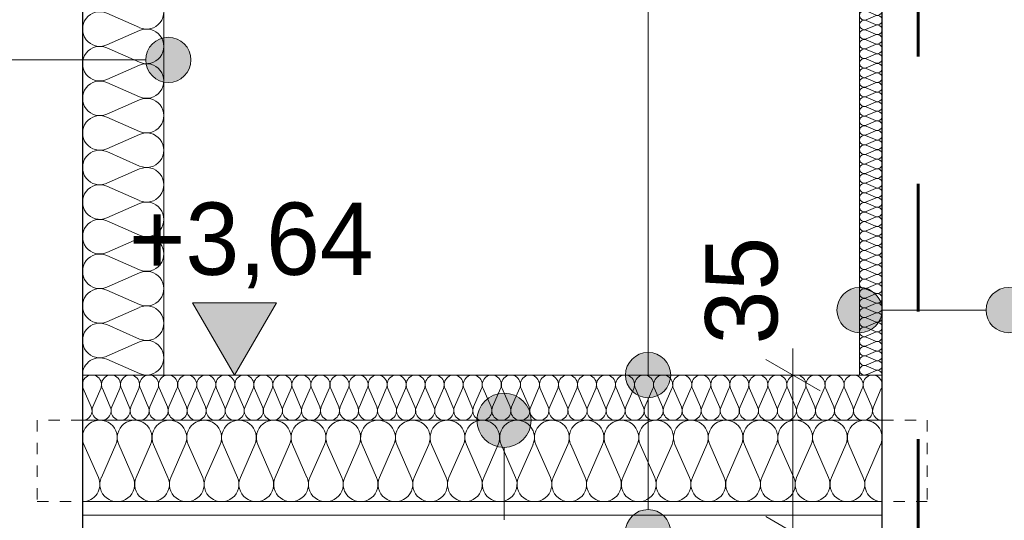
# Model space of a CAD drawing. Extents: x -723047 to -356759, y -30024 to 53940.
# Tile 51 of 121: x -639641 to -637462, y -9011 to -7903. Entities that reach past the tile are written whole.
import ezdxf

# ---------------------------------------------------------------- set-up
doc = ezdxf.new("R2010")
doc.units = 0
doc.header["$MEASUREMENT"] = 0
doc.linetypes.add('Dashed', pattern=[564.444447, 282.222223, -282.222223])
doc.linetypes.add('Hidden Line', pattern=[50, 25, -25])
for name, color, linetype in [('Arch ocieplenie', 7, 'Continuous'), ('Arch opisy', 7, 'Continuous'), ('INWENT OPISY', 7, 'Continuous'), ('INWENT WYMIARY', 7, 'Continuous')]:
    doc.layers.add(name, color=color, linetype=linetype)
for name, color, linetype, lineweight, true_color in [('Arch ocieplenie_Nr_Pióra__44', 7, 'Continuous', 13, 0x029e21), ('Arch stropy_Nr_Pióra__29', 7, 'Continuous', 9, 0x3dad99), ('Arch stropy_Nr_Pióra__44', 7, 'Continuous', 13, 0x029e21)]:
    doc.layers.add(name, color=color, linetype=linetype, lineweight=lineweight, true_color=true_color)
for name, color, linetype, lineweight in [('Arch opisy_Nr_Pióra__21', 7, 'Continuous', 9), ('INWENT KONST. DREWNIANA_Nr_Pióra__21', 7, 'Continuous', 9), ('INWENT OPISY_Nr_Pióra__21', 7, 'Continuous', 9), ('INWENT WYMIARY_Nr_Pióra__21', 7, 'Continuous', 9), ('INWENT.ŚCIANY_Nr_Pióra__1', 7, 'Continuous', 25), ('INWENT.ŚCIANY_Nr_Pióra__20', 1, 'Continuous', 60)]:
    doc.layers.add(name, color=color, linetype=linetype, lineweight=lineweight)
doc.styles.add('GENERATED_STYLE_2', font='txt')
doc.dimstyles.new('GENERATED_STYLE__2', dxfattribs={"dimtxt": 160.000002, "dimasz": 91.2, "dimexe": 0.18, "dimexo": 0, "dimgap": 0.09, "dimtad": 1, "dimdec": 0, "dimlfac": 0.1, "dimzin": 0, "dimdsep": 46, "dimtxsty": 'GENERATED_STYLE_2', "dimblk": 'ARROWHEAD_2', "dimblk1": 'ARROWHEAD_2', "dimblk2": 'ARROWHEAD_2', "dimcen": 0.09, "dimclrd": 7, "dimclre": 7, "dimclrt": 7, "dimazin": 0, "dimtfac": 1, "dimtdec": 4, "dimtmove": 0, "dimatfit": 3, "dimfxl": 0, "dimtolj": 1, "dimtzin": 0, "dimarcsym": 0})
doc.dimstyles.new('GENERATED_STYLE__3', dxfattribs={"dimtxt": 160.000002, "dimasz": 91.2, "dimexe": 0.18, "dimexo": 0, "dimgap": 0.09, "dimtad": 1, "dimdec": 0, "dimlfac": 0.1, "dimzin": 0, "dimdsep": 46, "dimtxsty": 'GENERATED_STYLE_2', "dimblk": 'ARROWHEAD_2', "dimblk1": 'ARROWHEAD_2', "dimblk2": 'ARROWHEAD_2', "dimcen": 0.09, "dimclrd": 7, "dimclre": 7, "dimclrt": 7, "dimazin": 0, "dimtfac": 1, "dimtdec": 4, "dimtmove": 2, "dimatfit": 3, "dimfxl": 0, "dimtolj": 1, "dimtzin": 0, "dimarcsym": 0})

# ---------------------------------------------------------------- blocks, each defined once
blk = doc.blocks.new('Izolacja cieplna 14_73', base_point=(-639502, -6699.6))
at = {"layer": 'Arch ocieplenie_Nr_Pióra__44', "linetype": 'Continuous'}
for p, q in [((-639375.7, -6702.8), (-639448.4, -6734.7)), ((-639448.4, -6741.1), (-639375.7, -6772.9)), ((-639375.7, -6779.4), (-639448.4, -6811.2)), ((-639448.4, -6817.6), (-639375.7, -6849.5)), ((-639375.7, -6855.9), (-639448.4, -6887.7)), ((-639448.4, -6894.2), (-639375.7, -6926)), ((-639375.7, -6932.4), (-639448.4, -6964.3)), ((-639448.4, -6970.7), (-639375.7, -7002.6)), ((-639375.7, -7009), (-639448.4, -7040.8)), ((-639448.4, -7047.3), (-639375.7, -7079.1)), ((-639375.7, -7085.5), (-639448.4, -7117.4)), ((-639448.4, -7123.8), (-639375.7, -7155.6)), ((-639375.7, -7162.1), (-639448.4, -7193.9)), ((-639448.4, -7200.3), (-639375.7, -7232.2)), ((-639375.7, -7238.6), (-639448.4, -7270.4)), ((-639448.4, -7276.9), (-639375.7, -7308.7)), ((-639375.7, -7315.1), (-639448.4, -7347)), ((-639448.4, -7353.4), (-639375.7, -7385.2)), ((-639375.7, -7391.7), (-639448.4, -7423.5)), ((-639448.4, -7429.9), (-639375.7, -7461.8)), ((-639375.7, -7468.2), (-639448.4, -7500.1)), ((-639448.4, -7506.5), (-639375.7, -7538.3)), ((-639375.7, -7544.8), (-639448.4, -7576.6)), ((-639448.4, -7583), (-639375.7, -7614.9)), ((-639375.7, -7621.3), (-639448.4, -7653.1)), ((-639448.4, -7659.6), (-639375.7, -7691.4)), ((-639375.7, -7697.8), (-639448.4, -7729.7)), ((-639448.4, -7736.1), (-639375.7, -7767.9)), ((-639375.7, -7774.4), (-639448.4, -7806.2)), ((-639448.4, -7812.6), (-639375.7, -7844.5)), ((-639375.7, -7850.9), (-639448.4, -7882.7)), ((-639448.4, -7889.2), (-639375.7, -7921)), ((-639375.7, -7927.4), (-639448.4, -7959.3)), ((-639448.4, -7965.7), (-639375.7, -7997.6)), ((-639375.7, -8004), (-639448.4, -8035.8)), ((-639448.4, -8042.3), (-639375.7, -8074.1)), ((-639375.7, -8080.5), (-639448.4, -8112.4)), ((-639448.4, -8118.8), (-639375.7, -8150.6)), ((-639375.7, -8157.1), (-639448.4, -8188.9)), ((-639448.4, -8195.3), (-639375.7, -8227.2)), ((-639375.7, -8233.6), (-639448.4, -8265.4)), ((-639448.4, -8271.9), (-639375.7, -8303.7)), ((-639375.7, -8310.1), (-639448.4, -8342)), ((-639448.4, -8348.4), (-639375.7, -8380.2)), ((-639375.7, -8386.7), (-639448.4, -8418.5)), ((-639448.4, -8424.9), (-639375.7, -8456.8)), ((-639375.7, -8463.2), (-639448.4, -8495.1)), ((-639448.4, -8501.5), (-639375.7, -8533.3)), ((-639375.7, -8539.8), (-639448.4, -8571.6)), ((-639448.4, -8578), (-639375.7, -8609.9)), ((-639375.7, -8616.3), (-639448.4, -8648.1)), ((-639448.4, -8654.6), (-639375.7, -8686.4))]:
    blk.add_line(p, q, dxfattribs=at)
for centre, start_param, end_param in [((-639463.8, -6699.6), 3.141593, 5.125182), ((-639360.3, -6737.9), 4.299595, 8.266775), ((-639463.8, -6776.2), 1.158004, 5.125183), ((-639360.3, -6814.4), 4.299595, 8.266775), ((-639463.8, -6852.7), 1.158004, 5.125183), ((-639360.3, -6891), 4.299595, 8.266775), ((-639463.8, -6929.2), 1.158004, 5.125183), ((-639360.3, -6967.5), 4.299595, 8.266775), ((-639463.8, -7005.8), 1.158004, 5.125183), ((-639360.3, -7044), 4.299595, 8.266775), ((-639463.8, -7082.3), 1.158004, 5.125183), ((-639360.3, -7120.6), 4.299595, 8.266775), ((-639463.8, -7158.8), 1.158004, 5.125183), ((-639360.3, -7197.1), 4.299595, 8.266775), ((-639463.8, -7235.4), 1.158004, 5.125183), ((-639360.3, -7273.7), 4.299595, 8.266775), ((-639463.8, -7311.9), 1.158004, 5.125183), ((-639360.3, -7350.2), 4.299595, 8.266775), ((-639463.8, -7388.5), 1.158004, 5.125183), ((-639360.3, -7426.7), 4.299595, 8.266775), ((-639463.8, -7465), 1.158004, 5.125183), ((-639360.3, -7503.3), 4.299595, 8.266775), ((-639463.8, -7541.5), 1.158004, 5.125183), ((-639360.3, -7579.8), 4.299595, 8.266775), ((-639463.8, -7618.1), 1.158004, 5.125183), ((-639360.3, -7656.3), 4.299595, 8.266775), ((-639463.8, -7694.6), 1.158004, 5.125183), ((-639360.3, -7732.9), 4.299595, 8.266775), ((-639463.8, -7771.2), 1.158004, 5.125183), ((-639360.3, -7809.4), 4.299595, 8.266775), ((-639463.8, -7847.7), 1.158004, 5.125183), ((-639360.3, -7886), 4.299595, 8.266775), ((-639463.8, -7924.2), 1.158004, 5.125183), ((-639360.3, -7962.5), 4.299595, 8.266775), ((-639463.8, -8000.8), 1.158004, 5.125183), ((-639360.3, -8039), 4.299595, 8.266775), ((-639463.8, -8077.3), 1.158004, 5.125183), ((-639360.3, -8115.6), 4.299595, 8.266775), ((-639463.8, -8153.8), 1.158004, 5.125183), ((-639360.3, -8192.1), 4.299595, 8.266775), ((-639463.8, -8230.4), 1.158004, 5.125183), ((-639360.3, -8268.7), 4.299595, 8.266775), ((-639463.8, -8306.9), 1.158004, 5.125183), ((-639360.3, -8345.2), 4.299595, 8.266775), ((-639463.8, -8383.5), 1.158004, 5.125183), ((-639360.3, -8421.7), 4.299595, 8.266775), ((-639463.8, -8460), 1.158004, 5.125183), ((-639360.3, -8498.3), 4.299595, 8.266775), ((-639463.8, -8536.5), 1.158004, 5.125183), ((-639360.3, -8574.8), 4.299595, 8.266775), ((-639463.8, -8613.1), 1.158004, 5.125183), ((-639360.3, -8651.3), 4.299595, 8.266775), ((-639463.8, -8689.6), 1.158004, 3.141593)]:
    blk.add_ellipse(centre, major_axis=(38.3, 0), ratio=0.999665, start_param=start_param, end_param=end_param, dxfattribs=at)
blk = doc.blocks.new('Izolacja cieplna 14_74', base_point=(-639502, -8789.6))
at = {"layer": 'Arch ocieplenie_Nr_Pióra__44', "linetype": 'Continuous'}
for p, q in [((-639500.3, -8719.4), (-639482.7, -8759.8)), ((-639479.2, -8759.8), (-639461.7, -8719.4)), ((-639458.1, -8719.4), (-639440.6, -8759.8)), ((-639437.1, -8759.8), (-639419.5, -8719.4)), ((-639416, -8719.4), (-639398.5, -8759.8)), ((-639394.9, -8759.8), (-639377.4, -8719.4)), ((-639373.8, -8719.4), (-639356.3, -8759.8)), ((-639352.8, -8759.8), (-639335.2, -8719.4)), ((-639331.7, -8719.4), (-639314.2, -8759.8)), ((-639310.6, -8759.8), (-639293.1, -8719.4)), ((-639289.6, -8719.4), (-639272, -8759.8)), ((-639268.5, -8759.8), (-639251, -8719.4)), ((-639247.4, -8719.4), (-639229.9, -8759.8)), ((-639226.3, -8759.8), (-639208.8, -8719.4)), ((-639205.3, -8719.4), (-639187.7, -8759.8)), ((-639184.2, -8759.8), (-639166.7, -8719.4)), ((-639163.1, -8719.4), (-639145.6, -8759.8)), ((-639142.1, -8759.8), (-639124.5, -8719.4)), ((-639121, -8719.4), (-639103.5, -8759.8)), ((-639099.9, -8759.8), (-639082.4, -8719.4)), ((-639078.8, -8719.4), (-639061.3, -8759.8)), ((-639057.8, -8759.8), (-639040.2, -8719.4)), ((-639036.7, -8719.4), (-639019.2, -8759.8)), ((-639015.6, -8759.8), (-638998.1, -8719.4)), ((-638994.6, -8719.4), (-638977, -8759.8)), ((-638973.5, -8759.8), (-638956, -8719.4)), ((-638952.4, -8719.4), (-638934.9, -8759.8)), ((-638931.3, -8759.8), (-638913.8, -8719.4)), ((-638910.3, -8719.4), (-638892.7, -8759.8)), ((-638889.2, -8759.8), (-638871.7, -8719.4)), ((-638868.1, -8719.4), (-638850.6, -8759.8)), ((-638847.1, -8759.8), (-638829.5, -8719.4)), ((-638826, -8719.4), (-638808.5, -8759.8)), ((-638804.9, -8759.8), (-638787.4, -8719.4)), ((-638783.8, -8719.4), (-638766.3, -8759.8)), ((-638762.8, -8759.8), (-638745.2, -8719.4)), ((-638741.7, -8719.4), (-638724.2, -8759.8)), ((-638720.6, -8759.8), (-638703.1, -8719.4)), ((-638699.6, -8719.4), (-638682, -8759.8)), ((-638678.5, -8759.8), (-638661, -8719.4)), ((-638657.4, -8719.4), (-638639.9, -8759.8)), ((-638636.3, -8759.8), (-638618.8, -8719.4)), ((-638615.3, -8719.4), (-638597.7, -8759.8)), ((-638594.2, -8759.8), (-638576.7, -8719.4)), ((-638573.1, -8719.4), (-638555.6, -8759.8)), ((-638552.1, -8759.8), (-638534.5, -8719.4)), ((-638531, -8719.4), (-638513.5, -8759.8)), ((-638509.9, -8759.8), (-638492.4, -8719.4)), ((-638488.8, -8719.4), (-638471.3, -8759.8)), ((-638467.8, -8759.8), (-638450.2, -8719.4)), ((-638446.7, -8719.4), (-638429.2, -8759.8)), ((-638425.6, -8759.8), (-638408.1, -8719.4)), ((-638404.6, -8719.4), (-638387, -8759.8)), ((-638383.5, -8759.8), (-638366, -8719.4)), ((-638362.4, -8719.4), (-638344.9, -8759.8)), ((-638341.3, -8759.8), (-638323.8, -8719.4)), ((-638320.3, -8719.4), (-638302.7, -8759.8)), ((-638299.2, -8759.8), (-638281.7, -8719.4)), ((-638278.1, -8719.4), (-638260.6, -8759.8)), ((-638257.1, -8759.8), (-638239.5, -8719.4)), ((-638236, -8719.4), (-638218.5, -8759.8)), ((-638214.9, -8759.8), (-638197.4, -8719.4)), ((-638193.8, -8719.4), (-638176.3, -8759.8)), ((-638172.8, -8759.8), (-638155.2, -8719.4)), ((-638151.7, -8719.4), (-638134.2, -8759.8)), ((-638130.6, -8759.8), (-638113.1, -8719.4)), ((-638109.6, -8719.4), (-638092, -8759.8)), ((-638088.5, -8759.8), (-638071, -8719.4)), ((-638067.4, -8719.4), (-638049.9, -8759.8)), ((-638046.3, -8759.8), (-638028.8, -8719.4)), ((-638025.3, -8719.4), (-638007.7, -8759.8)), ((-638004.2, -8759.8), (-637986.7, -8719.4)), ((-637983.1, -8719.4), (-637965.6, -8759.8)), ((-637962.1, -8759.8), (-637944.5, -8719.4)), ((-637941, -8719.4), (-637923.5, -8759.8)), ((-637919.9, -8759.8), (-637902.4, -8719.4)), ((-637898.8, -8719.4), (-637881.3, -8759.8)), ((-637877.8, -8759.8), (-637860.2, -8719.4)), ((-637856.7, -8719.4), (-637839.2, -8759.8)), ((-637835.6, -8759.8), (-637818.1, -8719.4)), ((-637814.6, -8719.4), (-637797, -8759.8)), ((-637793.5, -8759.8), (-637776, -8719.4)), ((-637772.4, -8719.4), (-637754.9, -8759.8)), ((-637751.3, -8759.8), (-637733.8, -8719.4))]:
    blk.add_line(p, q, dxfattribs=at)
for centre, start_param, end_param in [((-639481, -8710.9), 4.299595, 8.266775), ((-639438.8, -8710.9), 4.299595, 8.266775), ((-639396.7, -8710.9), 4.299595, 8.266775), ((-639354.5, -8710.9), 4.299595, 8.266775), ((-639312.4, -8710.9), 4.299595, 8.266775), ((-639270.3, -8710.9), 4.299595, 8.266775), ((-639228.1, -8710.9), 4.299595, 8.266775), ((-639186, -8710.9), 4.299595, 8.266775), ((-639143.8, -8710.9), 4.299595, 8.266775), ((-639101.7, -8710.9), 4.299595, 8.266775), ((-639059.5, -8710.9), 4.299595, 8.266775), ((-639017.4, -8710.9), 4.299595, 8.266775), ((-638975.3, -8710.9), 4.299595, 8.266775), ((-638933.1, -8710.9), 4.299595, 8.266775), ((-638891, -8710.9), 4.299595, 8.266775), ((-638848.8, -8710.9), 4.299595, 8.266775), ((-638806.7, -8710.9), 4.299595, 8.266775), ((-638764.5, -8710.9), 4.299595, 8.266775), ((-638722.4, -8710.9), 4.299595, 8.266775), ((-638680.3, -8710.9), 4.299595, 8.266775), ((-638638.1, -8710.9), 4.299595, 8.266775), ((-638596, -8710.9), 4.299595, 8.266775), ((-638553.8, -8710.9), 4.299595, 8.266775), ((-638511.7, -8710.9), 4.299595, 8.266775), ((-638469.5, -8710.9), 4.299595, 8.266775), ((-638427.4, -8710.9), 4.299595, 8.266775), ((-638385.3, -8710.9), 4.299595, 8.266775), ((-638343.1, -8710.9), 4.299595, 8.266775), ((-638301, -8710.9), 4.299595, 8.266775), ((-638258.8, -8710.9), 4.299595, 8.266775), ((-638216.7, -8710.9), 4.299595, 8.266775), ((-638174.5, -8710.9), 4.299595, 8.266775), ((-638132.4, -8710.9), 4.299595, 8.266775), ((-638090.3, -8710.9), 4.299595, 8.266775), ((-638048.1, -8710.9), 4.299595, 8.266775), ((-638006, -8710.9), 4.299595, 8.266775), ((-637963.8, -8710.9), 4.299595, 8.266775), ((-637921.7, -8710.9), 4.299595, 8.266775), ((-637879.5, -8710.9), 4.299595, 8.266775), ((-637837.4, -8710.9), 4.299595, 8.266775), ((-637795.3, -8710.9), 4.299595, 8.266775), ((-637753.1, -8710.9), 4.299595, 8.266775), ((-639502, -8768.4), 3.141593, 5.125182), ((-639459.9, -8768.4), 1.158004, 5.125183), ((-639417.8, -8768.4), 1.158004, 5.125183), ((-639375.6, -8768.4), 1.158004, 5.125183), ((-639333.5, -8768.4), 1.158004, 5.125183), ((-639291.3, -8768.4), 1.158004, 5.125183), ((-639249.2, -8768.4), 1.158004, 5.125183), ((-639207, -8768.4), 1.158004, 5.125183), ((-639164.9, -8768.4), 1.158004, 5.125183), ((-639122.8, -8768.4), 1.158004, 5.125183), ((-639080.6, -8768.4), 1.158004, 5.125183), ((-639038.5, -8768.4), 1.158004, 5.125183), ((-638996.3, -8768.4), 1.158004, 5.125183), ((-638954.2, -8768.4), 1.158004, 5.125183), ((-638912, -8768.4), 1.158004, 5.125183), ((-638869.9, -8768.4), 1.158004, 5.125183), ((-638827.8, -8768.4), 1.158004, 5.125183), ((-638785.6, -8768.4), 1.158004, 5.125183), ((-638743.5, -8768.4), 1.158004, 5.125183), ((-638701.3, -8768.4), 1.158004, 5.125183), ((-638659.2, -8768.4), 1.158004, 5.125183), ((-638617, -8768.4), 1.158004, 5.125183), ((-638574.9, -8768.4), 1.158004, 5.125183), ((-638532.8, -8768.4), 1.158004, 5.125183), ((-638490.6, -8768.4), 1.158004, 5.125183), ((-638448.5, -8768.4), 1.158004, 5.125183), ((-638406.3, -8768.4), 1.158004, 5.125183), ((-638364.2, -8768.4), 1.158004, 5.125183), ((-638322, -8768.4), 1.158004, 5.125183), ((-638279.9, -8768.4), 1.158004, 5.125183), ((-638237.8, -8768.4), 1.158004, 5.125183), ((-638195.6, -8768.4), 1.158004, 5.125183), ((-638153.5, -8768.4), 1.158004, 5.125183), ((-638111.3, -8768.4), 1.158004, 5.125183), ((-638069.2, -8768.4), 1.158004, 5.125183), ((-638027, -8768.4), 1.158004, 5.125183), ((-637984.9, -8768.4), 1.158004, 5.125183), ((-637942.8, -8768.4), 1.158004, 5.125183), ((-637900.6, -8768.4), 1.158004, 5.125183), ((-637858.5, -8768.4), 1.158004, 5.125183), ((-637816.3, -8768.4), 1.158004, 5.125183), ((-637774.2, -8768.4), 1.158004, 5.125183), ((-637732, -8768.4), 1.158004, 3.141593)]:
    blk.add_ellipse(centre, major_axis=(0, 21.3), ratio=0.990766, start_param=start_param, end_param=end_param, dxfattribs=at)
blk = doc.blocks.new('Izolacja cieplna 14_75', base_point=(-639502, -8969.6))
at = {"layer": 'Arch ocieplenie_Nr_Pióra__44', "linetype": 'Continuous'}
for p, q in [((-639498.8, -8843.3), (-639466.8, -8916)), ((-639460.3, -8916), (-639428.3, -8843.3)), ((-639421.9, -8843.3), (-639389.8, -8916)), ((-639383.4, -8916), (-639351.4, -8843.3)), ((-639344.9, -8843.3), (-639312.9, -8916)), ((-639306.4, -8916), (-639274.4, -8843.3)), ((-639267.9, -8843.3), (-639235.9, -8916)), ((-639229.5, -8916), (-639197.5, -8843.3)), ((-639191, -8843.3), (-639159, -8916)), ((-639152.5, -8916), (-639120.5, -8843.3)), ((-639114, -8843.3), (-639082, -8916)), ((-639075.6, -8916), (-639043.5, -8843.3)), ((-639037.1, -8843.3), (-639005.1, -8916)), ((-638998.6, -8916), (-638966.6, -8843.3)), ((-638960.1, -8843.3), (-638928.1, -8916)), ((-638921.6, -8916), (-638889.6, -8843.3)), ((-638883.2, -8843.3), (-638851.1, -8916)), ((-638844.7, -8916), (-638812.7, -8843.3)), ((-638806.2, -8843.3), (-638774.2, -8916)), ((-638767.7, -8916), (-638735.7, -8843.3)), ((-638729.3, -8843.3), (-638697.2, -8916)), ((-638690.8, -8916), (-638658.8, -8843.3)), ((-638652.3, -8843.3), (-638620.3, -8916)), ((-638613.8, -8916), (-638581.8, -8843.3)), ((-638575.3, -8843.3), (-638543.3, -8916)), ((-638536.9, -8916), (-638504.8, -8843.3)), ((-638498.4, -8843.3), (-638466.4, -8916)), ((-638459.9, -8916), (-638427.9, -8843.3)), ((-638421.4, -8843.3), (-638389.4, -8916)), ((-638382.9, -8916), (-638350.9, -8843.3)), ((-638344.5, -8843.3), (-638312.5, -8916)), ((-638306, -8916), (-638274, -8843.3)), ((-638267.5, -8843.3), (-638235.5, -8916)), ((-638229, -8916), (-638197, -8843.3)), ((-638190.6, -8843.3), (-638158.5, -8916)), ((-638152.1, -8916), (-638120.1, -8843.3)), ((-638113.6, -8843.3), (-638081.6, -8916)), ((-638075.1, -8916), (-638043.1, -8843.3)), ((-638036.6, -8843.3), (-638004.6, -8916)), ((-637998.2, -8916), (-637966.2, -8843.3)), ((-637959.7, -8843.3), (-637927.7, -8916)), ((-637921.2, -8916), (-637889.2, -8843.3)), ((-637882.7, -8843.3), (-637850.7, -8916)), ((-637844.3, -8916), (-637812.2, -8843.3)), ((-637805.8, -8843.3), (-637773.8, -8916)), ((-637767.3, -8916), (-637735.3, -8843.3))]:
    blk.add_line(p, q, dxfattribs=at)
for centre, start_param, end_param in [((-639463.6, -8827.9), 5.870392, 9.837571), ((-639386.6, -8827.9), 5.870392, 9.837571), ((-639309.7, -8827.9), 5.870392, 9.837571), ((-639232.7, -8827.9), 5.870392, 9.837571), ((-639155.7, -8827.9), 5.870392, 9.837571), ((-639078.8, -8827.9), 5.870392, 9.837571), ((-639001.8, -8827.9), 5.870392, 9.837571), ((-638924.9, -8827.9), 5.870392, 9.837571), ((-638847.9, -8827.9), 5.870392, 9.837571), ((-638771, -8827.9), 5.870392, 9.837571), ((-638694, -8827.9), 5.870392, 9.837571), ((-638617, -8827.9), 5.870392, 9.837571), ((-638540.1, -8827.9), 5.870392, 9.837571), ((-638463.1, -8827.9), 5.870392, 9.837571), ((-638386.2, -8827.9), 5.870392, 9.837571), ((-638309.2, -8827.9), 5.870392, 9.837571), ((-638232.3, -8827.9), 5.870392, 9.837571), ((-638155.3, -8827.9), 5.870392, 9.837571), ((-638078.4, -8827.9), 5.870392, 9.837571), ((-638001.4, -8827.9), 5.870392, 9.837571), ((-637924.4, -8827.9), 5.870392, 9.837571), ((-637847.5, -8827.9), 5.870392, 9.837571), ((-637770.5, -8827.9), 5.870392, 9.837571), ((-639502, -8931.3), 4.712389, 6.695979), ((-639425.1, -8931.3), 2.7288, 6.695979), ((-639348.1, -8931.3), 2.7288, 6.695979), ((-639271.2, -8931.3), 2.7288, 6.695979), ((-639194.2, -8931.3), 2.7288, 6.695979), ((-639117.3, -8931.3), 2.7288, 6.695979), ((-639040.3, -8931.3), 2.7288, 6.695979), ((-638963.4, -8931.3), 2.7288, 6.695979), ((-638886.4, -8931.3), 2.7288, 6.695979), ((-638809.4, -8931.3), 2.7288, 6.695979), ((-638732.5, -8931.3), 2.7288, 6.695979), ((-638655.5, -8931.3), 2.7288, 6.695979), ((-638578.6, -8931.3), 2.7288, 6.695979), ((-638501.6, -8931.3), 2.7288, 6.695979), ((-638424.7, -8931.3), 2.7288, 6.695979), ((-638347.7, -8931.3), 2.7288, 6.695979), ((-638270.7, -8931.3), 2.7288, 6.695979), ((-638193.8, -8931.3), 2.7288, 6.695979), ((-638116.8, -8931.3), 2.7288, 6.695979), ((-638039.9, -8931.3), 2.7288, 6.695979), ((-637962.9, -8931.3), 2.7288, 6.695979), ((-637886, -8931.3), 2.7288, 6.695979), ((-637809, -8931.3), 2.7288, 6.695979), ((-637732, -8931.3), 2.7288, 4.712389)]:
    blk.add_ellipse(centre, major_axis=(38.5, 0), ratio=0.994901, start_param=start_param, end_param=end_param, dxfattribs=at)
blk = doc.blocks.new('Izolacja cieplna 14_76', base_point=(-637732, -6779.6))
at = {"layer": 'Arch ocieplenie_Nr_Pióra__44', "linetype": 'Continuous'}
for p, q in [((-637767.1, -6780.5), (-637746.9, -6789.3)), ((-637746.9, -6791.1), (-637767.1, -6799.9)), ((-637767.1, -6801.7), (-637746.9, -6810.6)), ((-637746.9, -6812.3), (-637767.1, -6821.2)), ((-637767.1, -6823), (-637746.9, -6831.8)), ((-637746.9, -6833.6), (-637767.1, -6842.4)), ((-637767.1, -6844.2), (-637746.9, -6853)), ((-637746.9, -6854.8), (-637767.1, -6863.6)), ((-637767.1, -6865.4), (-637746.9, -6874.2)), ((-637746.9, -6876), (-637767.1, -6884.8)), ((-637767.1, -6886.6), (-637746.9, -6895.4)), ((-637746.9, -6897.2), (-637767.1, -6906.1)), ((-637767.1, -6907.8), (-637746.9, -6916.7)), ((-637746.9, -6918.5), (-637767.1, -6927.3)), ((-637767.1, -6929.1), (-637746.9, -6937.9)), ((-637746.9, -6939.7), (-637767.1, -6948.5)), ((-637767.1, -6950.3), (-637746.9, -6959.1)), ((-637746.9, -6960.9), (-637767.1, -6969.7)), ((-637767.1, -6971.5), (-637746.9, -6980.3)), ((-637746.9, -6982.1), (-637767.1, -6990.9)), ((-637767.1, -6992.7), (-637746.9, -7001.6)), ((-637746.9, -7003.3), (-637767.1, -7012.2)), ((-637767.1, -7014), (-637746.9, -7022.8)), ((-637746.9, -7024.6), (-637767.1, -7033.4)), ((-637767.1, -7035.2), (-637746.9, -7044)), ((-637746.9, -7045.8), (-637767.1, -7054.6)), ((-637767.1, -7056.4), (-637746.9, -7065.2)), ((-637746.9, -7067), (-637767.1, -7075.8)), ((-637767.1, -7077.6), (-637746.9, -7086.4)), ((-637746.9, -7088.2), (-637767.1, -7097.1)), ((-637767.1, -7098.8), (-637746.9, -7107.7)), ((-637746.9, -7109.5), (-637767.1, -7118.3)), ((-637767.1, -7120.1), (-637746.9, -7128.9)), ((-637746.9, -7130.7), (-637767.1, -7139.5)), ((-637767.1, -7141.3), (-637746.9, -7150.1)), ((-637746.9, -7151.9), (-637767.1, -7160.7)), ((-637767.1, -7162.5), (-637746.9, -7171.3)), ((-637746.9, -7173.1), (-637767.1, -7181.9)), ((-637767.1, -7183.7), (-637746.9, -7192.6)), ((-637746.9, -7194.3), (-637767.1, -7203.2)), ((-637767.1, -7205), (-637746.9, -7213.8)), ((-637746.9, -7215.6), (-637767.1, -7224.4)), ((-637767.1, -7226.2), (-637746.9, -7235)), ((-637746.9, -7236.8), (-637767.1, -7245.6)), ((-637767.1, -7247.4), (-637746.9, -7256.2)), ((-637746.9, -7258), (-637767.1, -7266.8)), ((-637767.1, -7268.6), (-637746.9, -7277.4)), ((-637746.9, -7279.2), (-637767.1, -7288.1)), ((-637767.1, -7289.8), (-637746.9, -7298.7)), ((-637746.9, -7300.5), (-637767.1, -7309.3)), ((-637767.1, -7311.1), (-637746.9, -7319.9)), ((-637746.9, -7321.7), (-637767.1, -7330.5)), ((-637767.1, -7332.3), (-637746.9, -7341.1)), ((-637746.9, -7342.9), (-637767.1, -7351.7)), ((-637767.1, -7353.5), (-637746.9, -7362.3)), ((-637746.9, -7364.1), (-637767.1, -7372.9)), ((-637767.1, -7374.7), (-637746.9, -7383.6)), ((-637746.9, -7385.3), (-637767.1, -7394.2)), ((-637767.1, -7396), (-637746.9, -7404.8)), ((-637746.9, -7406.6), (-637767.1, -7415.4)), ((-637767.1, -7417.2), (-637746.9, -7426)), ((-637746.9, -7427.8), (-637767.1, -7436.6)), ((-637767.1, -7438.4), (-637746.9, -7447.2)), ((-637746.9, -7449), (-637767.1, -7457.8)), ((-637767.1, -7459.6), (-637746.9, -7468.4)), ((-637746.9, -7470.2), (-637767.1, -7479.1)), ((-637767.1, -7480.8), (-637746.9, -7489.7)), ((-637746.9, -7491.5), (-637767.1, -7500.3)), ((-637767.1, -7502.1), (-637746.9, -7510.9)), ((-637746.9, -7512.7), (-637767.1, -7521.5)), ((-637767.1, -7523.3), (-637746.9, -7532.1)), ((-637746.9, -7533.9), (-637767.1, -7542.7)), ((-637767.1, -7544.5), (-637746.9, -7553.3)), ((-637746.9, -7555.1), (-637767.1, -7563.9)), ((-637767.1, -7565.7), (-637746.9, -7574.6)), ((-637746.9, -7576.3), (-637767.1, -7585.2)), ((-637767.1, -7587), (-637746.9, -7595.8)), ((-637746.9, -7597.6), (-637767.1, -7606.4)), ((-637767.1, -7608.2), (-637746.9, -7617)), ((-637746.9, -7618.8), (-637767.1, -7627.6)), ((-637767.1, -7629.4), (-637746.9, -7638.2)), ((-637746.9, -7640), (-637767.1, -7648.8)), ((-637767.1, -7650.6), (-637746.9, -7659.4)), ((-637746.9, -7661.2), (-637767.1, -7670.1)), ((-637767.1, -7671.8), (-637746.9, -7680.7)), ((-637746.9, -7682.5), (-637767.1, -7691.3)), ((-637767.1, -7693.1), (-637746.9, -7701.9)), ((-637746.9, -7703.7), (-637767.1, -7712.5)), ((-637767.1, -7714.3), (-637746.9, -7723.1)), ((-637746.9, -7724.9), (-637767.1, -7733.7)), ((-637767.1, -7735.5), (-637746.9, -7744.3)), ((-637746.9, -7746.1), (-637767.1, -7754.9)), ((-637767.1, -7756.7), (-637746.9, -7765.6)), ((-637746.9, -7767.3), (-637767.1, -7776.2)), ((-637767.1, -7778), (-637746.9, -7786.8)), ((-637746.9, -7788.6), (-637767.1, -7797.4)), ((-637767.1, -7799.2), (-637746.9, -7808)), ((-637746.9, -7809.8), (-637767.1, -7818.6)), ((-637767.1, -7820.4), (-637746.9, -7829.2)), ((-637746.9, -7831), (-637767.1, -7839.8)), ((-637767.1, -7841.6), (-637746.9, -7850.4)), ((-637746.9, -7852.2), (-637767.1, -7861.1)), ((-637767.1, -7862.8), (-637746.9, -7871.7)), ((-637746.9, -7873.5), (-637767.1, -7882.3)), ((-637767.1, -7884.1), (-637746.9, -7892.9)), ((-637746.9, -7894.7), (-637767.1, -7903.5)), ((-637767.1, -7905.3), (-637746.9, -7914.1)), ((-637746.9, -7915.9), (-637767.1, -7924.7)), ((-637767.1, -7926.5), (-637746.9, -7935.3)), ((-637746.9, -7937.1), (-637767.1, -7945.9)), ((-637767.1, -7947.7), (-637746.9, -7956.6)), ((-637746.9, -7958.3), (-637767.1, -7967.2)), ((-637767.1, -7969), (-637746.9, -7977.8)), ((-637746.9, -7979.6), (-637767.1, -7988.4)), ((-637767.1, -7990.2), (-637746.9, -7999)), ((-637746.9, -8000.8), (-637767.1, -8009.6)), ((-637767.1, -8011.4), (-637746.9, -8020.2)), ((-637746.9, -8022), (-637767.1, -8030.8)), ((-637767.1, -8032.6), (-637746.9, -8041.4)), ((-637746.9, -8043.2), (-637767.1, -8052.1)), ((-637767.1, -8053.8), (-637746.9, -8062.7)), ((-637746.9, -8064.5), (-637767.1, -8073.3)), ((-637767.1, -8075.1), (-637746.9, -8083.9)), ((-637746.9, -8085.7), (-637767.1, -8094.5)), ((-637767.1, -8096.3), (-637746.9, -8105.1)), ((-637746.9, -8106.9), (-637767.1, -8115.7)), ((-637767.1, -8117.5), (-637746.9, -8126.3)), ((-637746.9, -8128.1), (-637767.1, -8136.9)), ((-637767.1, -8138.7), (-637746.9, -8147.6)), ((-637746.9, -8149.3), (-637767.1, -8158.2)), ((-637767.1, -8160), (-637746.9, -8168.8)), ((-637746.9, -8170.6), (-637767.1, -8179.4)), ((-637767.1, -8181.2), (-637746.9, -8190)), ((-637746.9, -8191.8), (-637767.1, -8200.6)), ((-637767.1, -8202.4), (-637746.9, -8211.2)), ((-637746.9, -8213), (-637767.1, -8221.8)), ((-637767.1, -8223.6), (-637746.9, -8232.4)), ((-637746.9, -8234.2), (-637767.1, -8243.1)), ((-637767.1, -8244.8), (-637746.9, -8253.7)), ((-637746.9, -8255.5), (-637767.1, -8264.3)), ((-637767.1, -8266.1), (-637746.9, -8274.9)), ((-637746.9, -8276.7), (-637767.1, -8285.5)), ((-637767.1, -8287.3), (-637746.9, -8296.1)), ((-637746.9, -8297.9), (-637767.1, -8306.7)), ((-637767.1, -8308.5), (-637746.9, -8317.3)), ((-637746.9, -8319.1), (-637767.1, -8327.9)), ((-637767.1, -8329.7), (-637746.9, -8338.6)), ((-637746.9, -8340.3), (-637767.1, -8349.2)), ((-637767.1, -8351), (-637746.9, -8359.8)), ((-637746.9, -8361.6), (-637767.1, -8370.4)), ((-637767.1, -8372.2), (-637746.9, -8381)), ((-637746.9, -8382.8), (-637767.1, -8391.6)), ((-637767.1, -8393.4), (-637746.9, -8402.2)), ((-637746.9, -8404), (-637767.1, -8412.8)), ((-637767.1, -8414.6), (-637746.9, -8423.4)), ((-637746.9, -8425.2), (-637767.1, -8434.1)), ((-637767.1, -8435.8), (-637746.9, -8444.7)), ((-637746.9, -8446.5), (-637767.1, -8455.3)), ((-637767.1, -8457.1), (-637746.9, -8465.9)), ((-637746.9, -8467.7), (-637767.1, -8476.5)), ((-637767.1, -8478.3), (-637746.9, -8487.1)), ((-637746.9, -8488.9), (-637767.1, -8497.7)), ((-637767.1, -8499.5), (-637746.9, -8508.3)), ((-637746.9, -8510.1), (-637767.1, -8518.9)), ((-637767.1, -8520.7), (-637746.9, -8529.6)), ((-637746.9, -8531.3), (-637767.1, -8540.2)), ((-637767.1, -8542), (-637746.9, -8550.8)), ((-637746.9, -8552.6), (-637767.1, -8561.4)), ((-637767.1, -8563.2), (-637746.9, -8572)), ((-637746.9, -8573.8), (-637767.1, -8582.6)), ((-637767.1, -8584.4), (-637746.9, -8593.2)), ((-637746.9, -8595), (-637767.1, -8603.8)), ((-637767.1, -8605.6), (-637746.9, -8614.4)), ((-637746.9, -8616.2), (-637767.1, -8625.1)), ((-637767.1, -8626.8), (-637746.9, -8635.7)), ((-637746.9, -8637.5), (-637767.1, -8646.3)), ((-637767.1, -8648.1), (-637746.9, -8656.9)), ((-637746.9, -8658.7), (-637767.1, -8667.5)), ((-637767.1, -8669.3), (-637746.9, -8678.1)), ((-637746.9, -8679.9), (-637767.1, -8688.7))]:
    blk.add_line(p, q, dxfattribs=at)
for centre, start_param, end_param in [((-637771.4, -6790.2), 1.158003, 5.125183), ((-637771.4, -6811.4), 1.158003, 5.125183), ((-637742.7, -6779.6), 4.299596, 6.283185), ((-637742.7, -6800.8), 4.299595, 8.266774), ((-637771.4, -6832.7), 1.158003, 5.125183), ((-637742.7, -6822.1), 4.299595, 8.266774), ((-637771.4, -6853.9), 1.158003, 5.125183), ((-637742.7, -6843.3), 4.299595, 8.266774), ((-637771.4, -6875.1), 1.158003, 5.125183), ((-637742.7, -6864.5), 4.299595, 8.266774), ((-637771.4, -6896.3), 1.158003, 5.125183), ((-637742.7, -6885.7), 4.299595, 8.266774), ((-637771.4, -6917.6), 1.158003, 5.125183), ((-637742.7, -6906.9), 4.299595, 8.266774), ((-637771.4, -6938.8), 1.158003, 5.125183), ((-637742.7, -6928.2), 4.299595, 8.266774), ((-637771.4, -6960), 1.158003, 5.125183), ((-637742.7, -6949.4), 4.299595, 8.266774), ((-637771.4, -6981.2), 1.158003, 5.125183), ((-637742.7, -6970.6), 4.299595, 8.266774), ((-637771.4, -7002.4), 1.158003, 5.125183), ((-637742.7, -6991.8), 4.299595, 8.266774), ((-637771.4, -7023.7), 1.158003, 5.125183), ((-637742.7, -7013.1), 4.299595, 8.266774), ((-637771.4, -7044.9), 1.158003, 5.125183), ((-637742.7, -7034.3), 4.299595, 8.266774), ((-637771.4, -7066.1), 1.158003, 5.125183), ((-637742.7, -7055.5), 4.299595, 8.266774), ((-637771.4, -7087.3), 1.158003, 5.125183), ((-637742.7, -7076.7), 4.299595, 8.266774), ((-637771.4, -7108.6), 1.158003, 5.125183), ((-637742.7, -7097.9), 4.299595, 8.266774), ((-637771.4, -7129.8), 1.158003, 5.125183), ((-637742.7, -7119.2), 4.299595, 8.266774), ((-637771.4, -7151), 1.158003, 5.125183), ((-637742.7, -7140.4), 4.299595, 8.266774), ((-637771.4, -7172.2), 1.158003, 5.125183), ((-637742.7, -7161.6), 4.299595, 8.266774), ((-637771.4, -7193.4), 1.158003, 5.125183), ((-637742.7, -7182.8), 4.299595, 8.266774), ((-637771.4, -7214.7), 1.158003, 5.125183), ((-637742.7, -7204.1), 4.299595, 8.266774), ((-637742.7, -7225.3), 4.299595, 8.266774), ((-637771.4, -7235.9), 1.158003, 5.125183), ((-637742.7, -7246.5), 4.299595, 8.266774), ((-637771.4, -7257.1), 1.158003, 5.125183), ((-637742.7, -7267.7), 4.299595, 8.266774), ((-637771.4, -7278.3), 1.158003, 5.125183), ((-637742.7, -7288.9), 4.299595, 8.266774), ((-637771.4, -7299.6), 1.158003, 5.125183), ((-637742.7, -7310.2), 4.299595, 8.266774), ((-637771.4, -7320.8), 1.158003, 5.125183), ((-637742.7, -7331.4), 4.299595, 8.266774), ((-637771.4, -7342), 1.158003, 5.125183), ((-637742.7, -7352.6), 4.299595, 8.266774), ((-637771.4, -7363.2), 1.158003, 5.125183), ((-637742.7, -7373.8), 4.299595, 8.266774), ((-637771.4, -7384.4), 1.158003, 5.125183), ((-637742.7, -7395.1), 4.299595, 8.266774), ((-637771.4, -7405.7), 1.158003, 5.125183), ((-637742.7, -7416.3), 4.299595, 8.266774), ((-637771.4, -7426.9), 1.158003, 5.125183), ((-637742.7, -7437.5), 4.299595, 8.266774), ((-637771.4, -7448.1), 1.158003, 5.125183), ((-637742.7, -7458.7), 4.299595, 8.266774), ((-637771.4, -7469.3), 1.158003, 5.125183), ((-637742.7, -7479.9), 4.299595, 8.266774), ((-637771.4, -7490.6), 1.158003, 5.125183), ((-637742.7, -7501.2), 4.299595, 8.266774), ((-637771.4, -7511.8), 1.158003, 5.125183), ((-637742.7, -7522.4), 4.299595, 8.266774), ((-637771.4, -7533), 1.158003, 5.125183), ((-637742.7, -7543.6), 4.299595, 8.266774), ((-637771.4, -7554.2), 1.158003, 5.125183), ((-637742.7, -7564.8), 4.299595, 8.266774), ((-637771.4, -7575.4), 1.158003, 5.125183), ((-637742.7, -7586.1), 4.299595, 8.266774), ((-637771.4, -7596.7), 1.158003, 5.125183), ((-637771.4, -7617.9), 1.158003, 5.125183), ((-637742.7, -7607.3), 4.299595, 8.266774), ((-637771.4, -7639.1), 1.158003, 5.125183), ((-637742.7, -7628.5), 4.299595, 8.266774), ((-637771.4, -7660.3), 1.158003, 5.125183), ((-637742.7, -7649.7), 4.299595, 8.266774), ((-637771.4, -7681.6), 1.158003, 5.125183), ((-637742.7, -7670.9), 4.299595, 8.266774), ((-637771.4, -7702.8), 1.158003, 5.125183), ((-637742.7, -7692.2), 4.299595, 8.266774), ((-637771.4, -7724), 1.158003, 5.125183), ((-637742.7, -7713.4), 4.299595, 8.266774), ((-637771.4, -7745.2), 1.158003, 5.125183), ((-637742.7, -7734.6), 4.299595, 8.266774), ((-637771.4, -7766.4), 1.158003, 5.125183), ((-637742.7, -7755.8), 4.299595, 8.266774), ((-637771.4, -7787.7), 1.158003, 5.125183), ((-637742.7, -7777.1), 4.299595, 8.266774), ((-637771.4, -7808.9), 1.158003, 5.125183), ((-637742.7, -7798.3), 4.299595, 8.266774), ((-637771.4, -7830.1), 1.158003, 5.125183), ((-637742.7, -7819.5), 4.299595, 8.266774), ((-637771.4, -7851.3), 1.158003, 5.125183), ((-637742.7, -7840.7), 4.299595, 8.266774), ((-637771.4, -7872.6), 1.158003, 5.125183), ((-637742.7, -7861.9), 4.299595, 8.266774), ((-637771.4, -7893.8), 1.158003, 5.125183), ((-637742.7, -7883.2), 4.299595, 8.266774), ((-637771.4, -7915), 1.158003, 5.125183), ((-637742.7, -7904.4), 4.299595, 8.266774), ((-637771.4, -7936.2), 1.158003, 5.125183), ((-637742.7, -7925.6), 4.299595, 8.266774), ((-637771.4, -7957.4), 1.158003, 5.125183), ((-637742.7, -7946.8), 4.299595, 8.266774), ((-637771.4, -7978.7), 1.158003, 5.125183), ((-637742.7, -7968.1), 4.299595, 8.266774), ((-637771.4, -7999.9), 1.158003, 5.125183), ((-637742.7, -7989.3), 4.299595, 8.266774), ((-637771.4, -8021.1), 1.158003, 5.125183), ((-637742.7, -8010.5), 4.299595, 8.266774), ((-637742.7, -8031.7), 4.299595, 8.266774), ((-637771.4, -8042.3), 1.158003, 5.125183), ((-637742.7, -8052.9), 4.299595, 8.266774), ((-637771.4, -8063.6), 1.158003, 5.125183), ((-637742.7, -8074.2), 4.299595, 8.266774), ((-637771.4, -8084.8), 1.158003, 5.125183), ((-637742.7, -8095.4), 4.299595, 8.266774), ((-637771.4, -8106), 1.158003, 5.125183), ((-637742.7, -8116.6), 4.299595, 8.266774), ((-637771.4, -8127.2), 1.158003, 5.125183), ((-637742.7, -8137.8), 4.299595, 8.266774), ((-637771.4, -8148.4), 1.158003, 5.125183), ((-637742.7, -8159.1), 4.299595, 8.266774), ((-637771.4, -8169.7), 1.158003, 5.125183), ((-637742.7, -8180.3), 4.299595, 8.266774), ((-637771.4, -8190.9), 1.158003, 5.125183), ((-637742.7, -8201.5), 4.299595, 8.266774), ((-637771.4, -8212.1), 1.158003, 5.125183), ((-637742.7, -8222.7), 4.299595, 8.266774), ((-637771.4, -8233.3), 1.158003, 5.125183), ((-637742.7, -8243.9), 4.299595, 8.266774), ((-637771.4, -8254.6), 1.158003, 5.125183), ((-637742.7, -8265.2), 4.299595, 8.266774), ((-637771.4, -8275.8), 1.158003, 5.125183), ((-637742.7, -8286.4), 4.299595, 8.266774), ((-637771.4, -8297), 1.158003, 5.125183), ((-637742.7, -8307.6), 4.299595, 8.266774), ((-637771.4, -8318.2), 1.158003, 5.125183), ((-637742.7, -8328.8), 4.299595, 8.266774), ((-637771.4, -8339.4), 1.158003, 5.125183), ((-637742.7, -8350.1), 4.299595, 8.266774), ((-637771.4, -8360.7), 1.158003, 5.125183), ((-637742.7, -8371.3), 4.299595, 8.266774), ((-637771.4, -8381.9), 1.158003, 5.125183), ((-637742.7, -8392.5), 4.299595, 8.266774), ((-637771.4, -8403.1), 1.158003, 5.125183), ((-637771.4, -8424.3), 1.158003, 5.125183), ((-637742.7, -8413.7), 4.299595, 8.266774), ((-637771.4, -8445.6), 1.158003, 5.125183), ((-637742.7, -8434.9), 4.299595, 8.266774), ((-637771.4, -8466.8), 1.158003, 5.125183), ((-637742.7, -8456.2), 4.299595, 8.266774), ((-637771.4, -8488), 1.158003, 5.125183), ((-637742.7, -8477.4), 4.299595, 8.266774), ((-637771.4, -8509.2), 1.158003, 5.125183), ((-637742.7, -8498.6), 4.299595, 8.266774), ((-637771.4, -8530.4), 1.158003, 5.125183), ((-637742.7, -8519.8), 4.299595, 8.266774), ((-637771.4, -8551.7), 1.158003, 5.125183), ((-637742.7, -8541.1), 4.299595, 8.266774), ((-637771.4, -8572.9), 1.158003, 5.125183), ((-637742.7, -8562.3), 4.299595, 8.266774), ((-637771.4, -8594.1), 1.158003, 5.125183), ((-637742.7, -8583.5), 4.299595, 8.266774), ((-637771.4, -8615.3), 1.158003, 5.125183), ((-637742.7, -8604.7), 4.299595, 8.266774), ((-637771.4, -8636.6), 1.158003, 5.125183), ((-637742.7, -8625.9), 4.299595, 8.266774), ((-637771.4, -8657.8), 1.158003, 5.125183), ((-637742.7, -8647.2), 4.299595, 8.266774), ((-637771.4, -8679), 1.158003, 5.125183), ((-637742.7, -8668.4), 4.299595, 8.266774), ((-637742.7, -8689.6), 0, 1.983589)]:
    blk.add_ellipse(centre, major_axis=(10.6, 0), ratio=0.997857, start_param=start_param, end_param=end_param, dxfattribs=at)
blk = doc.blocks.new('Linia_96', base_point=(-638568.9, -9009.6))
at = {"layer": 'INWENT OPISY_Nr_Pióra__21', "linetype": 'Continuous'}
blk.add_hatch(color=256, dxfattribs=at).paths.add_polyline_path([(-638508.9, -8789.6), (-638513.4, -8766.7), (-638526.4, -8747.2), (-638545.9, -8734.2), (-638568.9, -8729.6), (-638591.8, -8734.2), (-638611.3, -8747.2), (-638624.3, -8766.7), (-638628.9, -8789.6), (-638624.3, -8812.6), (-638611.3, -8832), (-638591.8, -8845), (-638568.9, -8849.6), (-638545.9, -8845), (-638526.4, -8832), (-638513.4, -8812.6)], flags=0)
blk.add_line((-638568.9, -9009.6), (-638568.9, -8849.6), dxfattribs=at)
blk.add_circle((-638568.9, -8789.6), 60, dxfattribs=at)
blk = doc.blocks.new('Wymiary_256', base_point=(-639165.7, -8689.6))
at = {"layer": 'INWENT WYMIARY_Nr_Pióra__21', "linetype": 'Continuous'}
blk.add_hatch(color=256, dxfattribs=at).paths.add_polyline_path([(-639165.7, -8689.6), (-639258.5, -8529.6), (-639072.9, -8529.6)], flags=0)
for p, q in [((-639165.7, -8689.6), (-639258.5, -8529.6)), ((-639258.5, -8529.6), (-639072.9, -8529.6)), ((-639072.9, -8529.6), (-639165.7, -8689.6)), ((-639165.7, -8689.6), (-639285.7, -8689.6)), ((-639165.7, -8689.6), (-639045.7, -8689.6))]:
    blk.add_line(p, q, dxfattribs=at)
at = {"layer": 'INWENT WYMIARY_Nr_Pióra__21', "insert": (-639399.1, -8497.6), "char_height": 160, "attachment_point": 7, "style": 'GENERATED_STYLE_2'}
blk.add_mtext('{+3,64}', dxfattribs=at)
blk = doc.blocks.new('*D1107')
at = {"layer": 'INWENT WYMIARY_Nr_Pióra__21', "linetype": 'Continuous'}
for p, q in [((-637989.4, -9002.5), (-637869.4, -9071.8)), ((-637839.4, -9037.1), (-638019.4, -9037.1)), ((-637929.4, -11679.6), (-637929.4, -9037.1)), ((-637989.4, -11645), (-637869.4, -11714.3)), ((-637839.4, -11679.6), (-638019.4, -11679.6)), ((-637929.4, -11738.3), (-637929.4, -11679.6))]:
    blk.add_line(p, q, dxfattribs=at)
at = {"layer": 'INWENT WYMIARY_Nr_Pióra__21', "char_height": 160, "attachment_point": 7, "rotation": 90, "style": 'GENERATED_STYLE_2'}
for s, insert in [('{35}', (-637961.4, -8621.7)), ('{264}', (-637961.4, -10512))]:
    blk.add_mtext(s, dxfattribs=dict(at, insert=insert))
blk = doc.blocks.new('ARROWHEAD_2')
at = {"color": 0, "linetype": 'Continuous', "lineweight": 0}
for p, q in [((-0.378, -0.655), (0.378, 0.655)), ((0, 0), (-1, 0))]:
    blk.add_line(p, q, dxfattribs=at)
blk = doc.blocks.new('*D1108')
at = {"layer": 'INWENT WYMIARY_Nr_Pióra__21', "linetype": 'Continuous'}
for p, q in [((-637929.4, -8689.6), (-637929.4, -8630.9)), ((-637869.4, -8724.3), (-637989.4, -8655)), ((-637839.4, -8689.6), (-638019.4, -8689.6)), ((-637929.4, -9037.1), (-637929.4, -8689.6)), ((-637989.4, -9002.5), (-637869.4, -9071.8)), ((-637839.4, -9037.1), (-638019.4, -9037.1))]:
    blk.add_line(p, q, dxfattribs=at)
at = {"layer": 'INWENT WYMIARY_Nr_Pióra__21', "char_height": 160, "attachment_point": 7, "rotation": 90, "style": 'GENERATED_STYLE_2'}
for s, insert in [('{35}', (-637961.4, -8621.7)), ('{264}', (-637961.4, -10512))]:
    blk.add_mtext(s, dxfattribs=dict(at, insert=insert))
blk = doc.blocks.new('Linia_155', base_point=(-638250, -9037.1))
at = {"layer": 'Arch opisy_Nr_Pióra__21', "linetype": 'Continuous'}
for points in [[(-638200, -8689.6), (-638203.8, -8670.5), (-638214.6, -8654.3), (-638230.9, -8643.4), (-638250, -8639.6), (-638269.1, -8643.4), (-638285.3, -8654.3), (-638296.2, -8670.5), (-638300, -8689.6), (-638296.2, -8708.7), (-638285.3, -8725), (-638269.1, -8735.8), (-638250, -8739.6), (-638230.9, -8735.8), (-638214.6, -8725), (-638203.8, -8708.7)], [(-638200, -9037.1), (-638203.8, -9018), (-638214.6, -9001.8), (-638230.9, -8990.9), (-638250, -8987.1), (-638269.1, -8990.9), (-638285.3, -9001.8), (-638296.2, -9018), (-638300, -9037.1), (-638296.2, -9056.2), (-638285.3, -9072.5), (-638269.1, -9083.3), (-638250, -9087.1), (-638230.9, -9083.3), (-638214.6, -9072.5), (-638203.8, -9056.2)]]:
    blk.add_hatch(color=256, dxfattribs=at).paths.add_polyline_path(points, flags=0)
blk.add_line((-638250, -8987.1), (-638250, -8739.6), dxfattribs=at)
for centre in [(-638250, -8689.6), (-638250, -9037.1)]:
    blk.add_circle(centre, 50, dxfattribs=at)
blk = doc.blocks.new('Linia_156', base_point=(-638250, -8689.6))
at = {"layer": 'Arch opisy_Nr_Pióra__21', "linetype": 'Continuous'}
blk.add_line((-638250, -8689.6), (-638250, -7799.8), dxfattribs=at)
blk.add_circle((-638250, -7499.8), 300, dxfattribs=at)
blk = doc.blocks.new('Linia_175', base_point=(-639312, -7992.4))
at = {"layer": 'Arch opisy_Nr_Pióra__21', "linetype": 'Continuous'}
for points in [[(-639722, -7992.4), (-639725.9, -7973.2), (-639736.7, -7957), (-639752.9, -7946.2), (-639772, -7942.4), (-639791.2, -7946.2), (-639807.4, -7957), (-639818.2, -7973.2), (-639822, -7992.4), (-639818.2, -8011.5), (-639807.4, -8027.7), (-639791.2, -8038.5), (-639772, -8042.4), (-639752.9, -8038.5), (-639736.7, -8027.7), (-639725.9, -8011.5)], [(-639262, -7992.4), (-639265.9, -7973.2), (-639276.7, -7957), (-639292.9, -7946.2), (-639312, -7942.4), (-639331.2, -7946.2), (-639347.4, -7957), (-639358.2, -7973.2), (-639362, -7992.4), (-639358.2, -8011.5), (-639347.4, -8027.7), (-639331.2, -8038.5), (-639312, -8042.4), (-639292.9, -8038.5), (-639276.7, -8027.7), (-639265.9, -8011.5)]]:
    blk.add_hatch(color=256, dxfattribs=at).paths.add_polyline_path(points, flags=0)
blk.add_line((-639362, -7992.4), (-639722, -7992.4), dxfattribs=at)
for centre in [(-639772, -7992.4), (-639312, -7992.4)]:
    blk.add_circle(centre, 50, dxfattribs=at)
blk = doc.blocks.new('Linia_177', base_point=(-637782, -8545.8))
at = {"layer": 'Arch opisy_Nr_Pióra__21', "linetype": 'Continuous'}
for points in [[(-637732, -8545.8), (-637735.9, -8526.7), (-637746.7, -8510.5), (-637762.9, -8499.7), (-637782, -8495.8), (-637801.2, -8499.7), (-637817.4, -8510.5), (-637828.2, -8526.7), (-637832, -8545.8), (-637828.2, -8565), (-637817.4, -8581.2), (-637801.2, -8592), (-637782, -8595.8), (-637762.9, -8592), (-637746.7, -8581.2), (-637735.9, -8565)], [(-637402, -8545.8), (-637405.9, -8526.7), (-637416.7, -8510.5), (-637432.9, -8499.7), (-637452, -8495.8), (-637471.2, -8499.7), (-637487.4, -8510.5), (-637498.2, -8526.7), (-637502, -8545.8), (-637498.2, -8565), (-637487.4, -8581.2), (-637471.2, -8592), (-637452, -8595.8), (-637432.9, -8592), (-637416.7, -8581.2), (-637405.9, -8565)]]:
    blk.add_hatch(color=256, dxfattribs=at).paths.add_polyline_path(points, flags=0)
blk.add_line((-637732, -8545.8), (-637502, -8545.8), dxfattribs=at)
for centre in [(-637782, -8545.8), (-637452, -8545.8)]:
    blk.add_circle(centre, 50, dxfattribs=at)

msp = doc.modelspace()

# ---------------------------------------------------------------- linework, layer by layer
at = {"layer": 'Arch stropy_Nr_Pióra__29', "linetype": 'Continuous'}
msp.add_line((-637732, -8999.6), (-639502, -8999.6), dxfattribs=at)
at = {"layer": 'Arch stropy_Nr_Pióra__44', "linetype": 'Continuous'}
for p, q in [((-639322, -6599.6), (-639322, -8689.6)), ((-637782, -6779.6), (-637782, -8689.6)), ((-637732, -8689.6), (-639502, -8689.6))]:
    msp.add_line(p, q, dxfattribs=at)
at = {"layer": 'INWENT KONST. DREWNIANA_Nr_Pióra__21', "linetype": 'Hidden Line'}
for p, q in [((-639502, -8789.6), (-639602, -8789.6)), ((-639602, -8789.6), (-639602, -8969.6)), ((-637732, -8789.6), (-637632, -8789.6)), ((-637632, -8789.6), (-637632, -8969.6)), ((-639602, -8969.6), (-639502, -8969.6)), ((-637632, -8969.6), (-637732, -8969.6))]:
    msp.add_line(p, q, dxfattribs=at)
at = {"layer": 'INWENT KONST. DREWNIANA_Nr_Pióra__21', "linetype": 'Continuous'}
for p, q in [((-637732, -8789.6), (-639502, -8789.6)), ((-637732, -8969.6), (-639502, -8969.6))]:
    msp.add_line(p, q, dxfattribs=at)
at = {"layer": 'INWENT.ŚCIANY_Nr_Pióra__1', "linetype": 'Continuous'}
for p, q in [((-639502, -6779.6), (-639502, -11679.6)), ((-637732, -11679.6), (-637732, -6779.6))]:
    msp.add_line(p, q, dxfattribs=at)
at = {"layer": 'INWENT.ŚCIANY_Nr_Pióra__20', "linetype": 'Dashed'}
msp.add_line((-637652.3, -6573.4), (-637652.3, -11779), dxfattribs=at)

# ---------------------------------------------------------------- block references
at = {"layer": 'Arch ocieplenie', "color": 104, "linetype": 'Continuous', "lineweight": 13, "true_color": 0x029e21}
for name, p in [('Izolacja cieplna 14_73', (-639502, -6699.6)), ('Izolacja cieplna 14_76', (-637732, -6779.6)), ('Izolacja cieplna 14_74', (-639502, -8789.6)), ('Izolacja cieplna 14_75', (-639502, -8969.6))]:
    msp.add_blockref(name, p, dxfattribs=at)
at = {"layer": 'Arch opisy', "linetype": 'Continuous'}
for name, p in [('Linia_156', (-638250, -8689.6)), ('Linia_175', (-639312, -7992.4)), ('Linia_177', (-637782, -8545.8)), ('Linia_155', (-638250, -9037.1))]:
    msp.add_blockref(name, p, dxfattribs=at)
at = {"layer": 'INWENT OPISY', "linetype": 'Continuous'}
msp.add_blockref('Linia_96', (-638568.9, -9009.6), dxfattribs=at)
at = {"layer": 'INWENT WYMIARY', "linetype": 'Continuous'}
msp.add_blockref('Wymiary_256', (-639165.7, -8689.6), dxfattribs=at)

# ---------------------------------------------------------------- dimensions: what is measured, and where the dimension line sits
for p1, p2, dimstyle, picture, middle in [((-645462, -9037.1), (-645664.7, -8689.6), 'GENERATED_STYLE__3', '*D1108', (-638041.4, -8500.3)), ((-645462, -11679.6), (-645462, -9037.1), 'GENERATED_STYLE__2', '*D1107', (-638041.4, -10329.8))]:
    dim = msp.add_linear_dim(base=(-637929.4, -11679.6), p1=p1, p2=p2, angle=90, dimstyle=dimstyle, dxfattribs=at)
    dim.commit()
    dim.dimension.update_dxf_attribs({"geometry": picture, "text_midpoint": middle})

doc.saveas('drawing.dxf')
